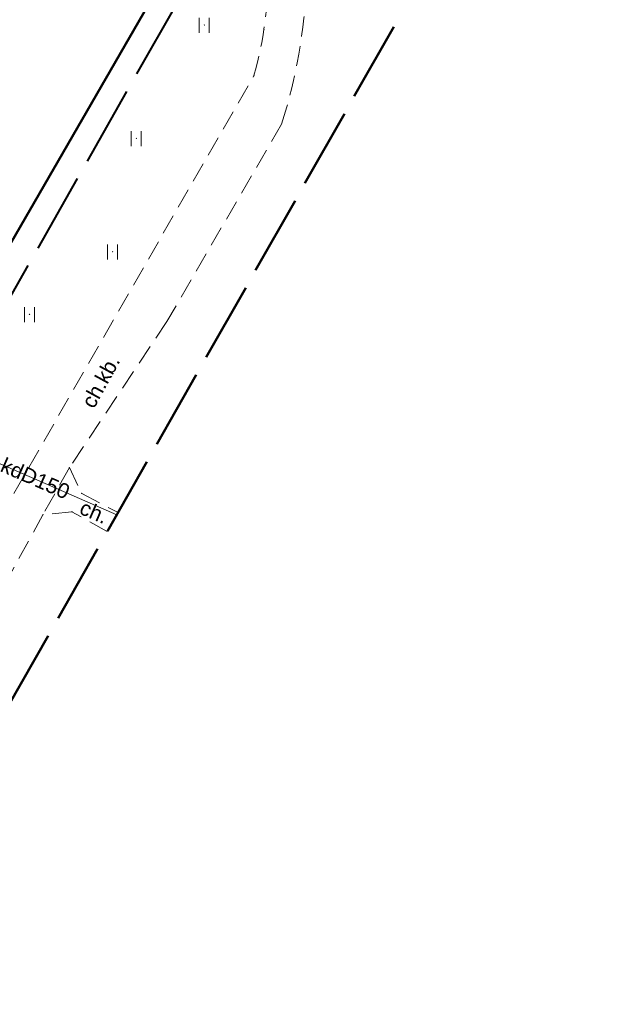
# Model space of a CAD drawing. Extents: x 5477758 to 5478338, y 5918274 to 5918502.
# Tile 58 of 121: x 5477963 to 5477993, y 5918394 to 5918443. Entities that reach past the tile are written whole.
import ezdxf
from ezdxf.enums import TextEntityAlignment as Align

# ---------------------------------------------------------------- set-up
doc = ezdxf.new("R2010")
doc.units = 0
doc.header["$PDSIZE"] = 0.75
doc.linetypes.add('PRZER2-1', pattern=[3, 2, -1])
doc.linetypes.add('PRZER4-1', pattern=[5, 4, -1])
doc.layers.get('0').update_dxf_attribs({"color": 8, "linetype": 'CONTINUOUS', "lineweight": 13})
for name, color, linetype, lineweight in [('GESBZO', 8, 'CONTINUOUS', 50), ('GSPPRB', 8, 'CONTINUOUS', 20), ('GSSKOD', 8, 'PRZER2-1', 18), ('GSSKOD_O', 8, 'PRZER2-1', 18), ('GSSUTR', 8, 'PRZER2-1', 18), ('GULKPR', 8, 'CONTINUOUS', 18), ('GULKPR_O', 8, 'CONTINUOUS', 18), ('zakres', 8, 'PRZER4-1', 50)]:
    doc.layers.add(name, color=color, linetype=linetype, lineweight=lineweight)
doc.layers.add('kołnierz', color=8, linetype='CONTINUOUS', lineweight=70, plot=False)
doc.styles.add('GEO-INFO', font='arial.ttf')

# ---------------------------------------------------------------- blocks, each defined once
blk = doc.blocks.new('SPTRW')
at = {"color": 0}
for points in [[(-0.51332, 0.7233), (-0.51332, -0.7767)], [(0.48668, -0.7767), (0.48668, 0.7233)]]:
    blk.add_lwpolyline(points, dxfattribs=at)

msp = doc.modelspace()

# ---------------------------------------------------------------- linework, layer by layer
at = {"layer": 'GESBZO', "linetype": 'Continuous', "lineweight": 50}
msp.add_lwpolyline([(5477947.596, 5918427.361), (5477964.141, 5918455.941), (5477973.257, 5918450.553), (5477957.124, 5918422.592), (5477958.789, 5918421.465), (5477950.46, 5918406.9), (5477941.35, 5918412.22), (5477949.411, 5918426.304)], close=True, dxfattribs=at)
at = {"layer": 'GSPPRB', "linetype": 'Continuous', "lineweight": 20}
for p in [(5477974.993, 5918442.297), (5477974.493, 5918439.999), (5477965.273, 5918420.409), (5477965.888, 5918419.116), (5477963.954, 5918418.054), (5477965.404, 5918418.198)]:
    msp.add_point(p, dxfattribs=at)
at = {"layer": 'GSSKOD', "linetype": 'PRZER2-1', "lineweight": 18, "ltscale": 0.5}
for points in [[(5477964.287, 5918457.946), (5477974.857, 5918451.467, -0.191303), (5477977.119, 5918444.664, -0.067534), (5477975.879, 5918437.577), (5477970.144, 5918427.702), (5477965.273, 5918420.409), (5477963.954, 5918418.054), (5477956.135, 5918403.788)], [(5477954.279, 5918404.806), (5477974.493, 5918439.999, 0.092657), (5477975.121, 5918446.676, 0.188707), (5477973.696, 5918450.211), (5477973.257, 5918450.553), (5477964.141, 5918455.941), (5477963.369, 5918456.364)]]:
    msp.add_lwpolyline(points, format="xyb", dxfattribs=at)
for points in [[(5477965.273, 5918420.409), (5477965.888, 5918419.116), (5477967.705, 5918418.159)], [(5477967.167, 5918417.211), (5477965.404, 5918418.198), (5477963.954, 5918418.054)]]:
    msp.add_lwpolyline(points, dxfattribs=at)
at = {"layer": 'GSSUTR', "linetype": 'PRZER2-1', "lineweight": 18, "ltscale": 0.5}
for points in [[(5477972.018, 5918442.535), (5477972.008, 5918442.515), (5477972.028, 5918442.515)], [(5477968.62, 5918436.872), (5477968.61, 5918436.852), (5477968.63, 5918436.852)], [(5477967.434, 5918431.21), (5477967.424, 5918431.19), (5477967.444, 5918431.19)], [(5477963.281, 5918428.082), (5477963.271, 5918428.062), (5477963.291, 5918428.062)]]:
    msp.add_lwpolyline(points, close=True, dxfattribs=at)
at = {"layer": 'GULKPR', "linetype": 'Continuous', "lineweight": 18}
msp.add_lwpolyline([(5477967.646, 5918418.055), (5477960.59, 5918421.133)], dxfattribs=at)
at = {"layer": 'kołnierz', "linetype": 'PRZER4-1', "lineweight": 50}
msp.add_lwpolyline([(5477977.309, 5918380.798), (5477954.837, 5918395.479), (5477993.178, 5918463.057), (5477934.574, 5918496.308), (5477890.354, 5918424.446), (5477901.969, 5918417.467), (5477859.483, 5918348.301), (5477882.168, 5918332.75), (5477926.647, 5918301.778)], close=True, dxfattribs=at)
at = {"layer": 'zakres', "linetype": 'PRZER4-1', "lineweight": 40}
msp.add_lwpolyline([(5477963.54, 5918377.848), (5477941.504, 5918392.244), (5477979.546, 5918459.295), (5477938.033, 5918482.848), (5477904.167, 5918427.813), (5477915.775, 5918420.837), (5477872.982, 5918351.171), (5477887.852, 5918340.978), (5477923.836, 5918315.921)], close=True, dxfattribs=at)

# ---------------------------------------------------------------- block references
at = {"layer": 'GSSUTR', "lineweight": 18, "xscale": 0.5, "yscale": 0.5}
for p in [(5477972.018, 5918442.525), (5477968.62, 5918436.862), (5477967.434, 5918431.2), (5477963.281, 5918428.072)]:
    msp.add_blockref('SPTRW', p, dxfattribs=at)

# ---------------------------------------------------------------- texts
at = {"layer": 'GSSKOD_O', "linetype": 'Continuous', "lineweight": 0, "style": 'GEO-INFO'}
for s, rotation, p in [('ch.kb.', 61.2029, (5477966.827, 5918424.72)), ('ch.', 336.7039, (5477966.51, 5918418.205))]:
    msp.add_text(s, height=0.75, rotation=rotation, dxfattribs=at).set_placement(p, align=Align.MIDDLE)
at = {"layer": 'GULKPR_O', "linetype": 'Continuous', "lineweight": 0, "style": 'GEO-INFO'}
msp.add_text('kdD150', height=0.75, rotation=336.4372, dxfattribs=at).set_placement((5477963.575, 5918419.867), align=Align.MIDDLE_CENTER)

doc.saveas('drawing.dxf')
